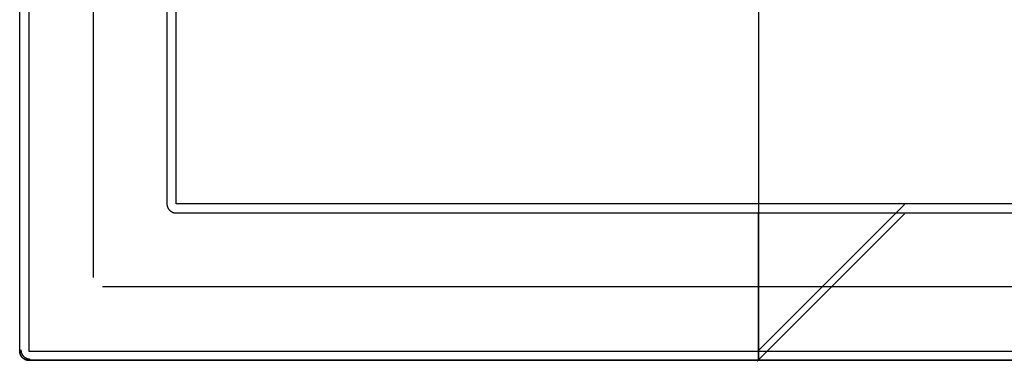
# Model space of a CAD drawing. Header units: millimetres. Extents: x -40 to 40, y -41.9 to 38.1.
# Tile 1 of 9: x -40 to 13.3, y -41.9 to -23.5. Entities that reach past the tile are written whole.
import ezdxf

# ---------------------------------------------------------------- set-up
doc = ezdxf.new("R2010")
doc.units = ezdxf.units.MM
doc.header["$MEASUREMENT"] = 0
doc.layers.add('Predefinito', color=5, linetype='Continuous')

msp = doc.modelspace()

# ---------------------------------------------------------------- linework, layer by layer
at = {"layer": 'Predefinito'}
for points in [[(-39.98374406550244, -41.40214297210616), (-39.98374406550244, 37.56534515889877)], [(-39.98348826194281, -41.40214297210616), (-39.98348826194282, 37.56534515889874)], [(-39.48374406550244, 37.56534515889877), (-39.48374406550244, -41.40214297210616)], [(2.84e-14, 37.56534515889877), (2.84e-14, -41.40214297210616)], [(-35.99948826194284, 33.58134515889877), (-35.99948826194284, -37.41814297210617)], [(-32.01548826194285, 29.5973451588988), (-32.01548826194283, -33.43414297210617)], [(-31.51574406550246, -33.43414297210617), (-31.51574406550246, 29.59734515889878)], [(-3.6e-15, -12.5383989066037), (-3.6e-15, -33.43414297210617)], [(31.51574406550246, -33.43414297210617), (-31.51574406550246, -33.43414297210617)], [(-31.51574406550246, -33.93388716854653), (31.51574406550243, -33.93388716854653)], [(-35.49974406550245, -37.91788716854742), (35.49974406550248, -37.91788716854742)], [(-39.98374406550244, -41.40214297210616), (-39.98345257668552, -41.41921352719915), (-39.98257845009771, -41.4362641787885), (-39.98112270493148, -41.45327504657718), (-39.9790870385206, -41.47022629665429), (-39.97647382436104, -41.4870981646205), (-39.9732861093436, -41.50387097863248), (-39.9695276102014, -41.52052518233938), (-39.96520270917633, -41.53704135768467), (-39.96031644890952, -41.5534002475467), (-39.95487452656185, -41.56958277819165), (-39.94888328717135, -41.58557008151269), (-39.94234971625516, -41.60134351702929), (-39.9352814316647, -41.6168846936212), (-39.92768667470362, -41.63217549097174), (-39.91957430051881, -41.64719808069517), (-39.91095376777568, -41.66193494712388), (-39.90183512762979, -41.67636890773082), (-39.89222901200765, -41.6904831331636), (-39.88214662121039, -41.70426116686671), (-39.87159971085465, -41.71768694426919), (-39.86060057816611, -41.73074481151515), (-39.8491620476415, -41.74341954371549), (-39.83729745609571, -41.75569636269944), (-39.82502063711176, -41.76756095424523), (-39.81234590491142, -41.77899948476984), (-39.79928803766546, -41.78999861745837), (-39.78586226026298, -41.80054552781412), (-39.77208422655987, -41.81062791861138), (-39.75797000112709, -41.82023403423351), (-39.74353604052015, -41.82935267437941), (-39.72879917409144, -41.83797320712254), (-39.71377658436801, -41.84608558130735), (-39.69848578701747, -41.85368033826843), (-39.68294461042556, -41.86074862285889), (-39.66717117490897, -41.86728219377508), (-39.65118387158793, -41.87327343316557), (-39.63500134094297, -41.87871535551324), (-39.61864245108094, -41.88360161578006), (-39.60212627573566, -41.88792651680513), (-39.58547207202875, -41.89168501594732), (-39.56869925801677, -41.89487273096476), (-39.55182739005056, -41.89748594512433), (-39.53487613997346, -41.89952161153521), (-39.51786527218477, -41.90097735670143), (-39.50081462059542, -41.90185148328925), (-39.48374406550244, -41.90214297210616)], [(-39.48374406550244, -41.40214297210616), (39.48374406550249, -41.40214297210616)], [(39.48374406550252, -41.90188716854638), (-39.48374406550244, -41.90188716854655)], [(-39.48374406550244, -41.90214297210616), (39.48374406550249, -41.90214297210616)]]:
    msp.add_lwpolyline(points, dxfattribs=at)
at = {"layer": 'Predefinito', "extrusion": (0.9994889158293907, -0.001022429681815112, -0.03195092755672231)}
msp.add_lwpolyline([(-33.46687578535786, 248.3752199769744), (-41.44302249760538, -0.7519747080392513)], dxfattribs=at)
at = {"layer": 'Predefinito', "extrusion": (0, 1, 0)}
for points in [[(32.01548826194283, 249.5244487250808), (32.01464935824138, 249.5415251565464), (32.01322711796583, 249.558562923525), (32.01122320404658, 249.5755421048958), (32.00863995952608, 249.5924428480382), (32.00548040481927, 249.6092453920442), (32.00174823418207, 249.6259300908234), (31.99744781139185, 249.642477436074), (31.99258416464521, 249.6588680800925), (31.98716298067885, 249.6750828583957), (31.9811905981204, 249.6911028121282), (31.97467400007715, 249.7069092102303), (31.96762080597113, 249.7224835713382), (31.96003926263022, 249.7378076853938), (31.95193823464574, 249.7528636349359), (31.94332719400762, 249.7676338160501), (31.93421620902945, 249.782100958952), (31.92461593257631, 249.7962481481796), (31.91453758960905, 249.8100588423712), (31.90399296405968, 249.8235168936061), (31.89299438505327, 249.8366065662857), (31.88155471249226, 249.8493125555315), (31.86968732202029, 249.8616200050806), (31.85740608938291, 249.8735145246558), (31.84472537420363, 249.8849822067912), (31.83166000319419, 249.8960096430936), (31.81822525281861, 249.9065839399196), (31.8044368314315, 249.9166927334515), (31.79031086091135, 249.9263242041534), (31.7758638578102, 249.9354670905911), (31.76111271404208, 249.9441107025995), (31.74607467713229, 249.9522449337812), (31.7307673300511, 249.9598602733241), (31.71520857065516, 249.9669478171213), (31.6994165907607, 249.9734992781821), (31.68340985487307, 249.9795069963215), (31.66720707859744, 249.9849639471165), (31.65082720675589, 249.98986375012), (31.63428939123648, 249.9942006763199), (31.61761296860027, 249.9979696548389), (31.60081743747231, 250.0011662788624), (31.58392243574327, 250.003786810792), (31.56694771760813, 250.005828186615), (31.54991313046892, 250.0072880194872), (31.5328385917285, 250.0081646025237), (31.51574406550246, 250.0084569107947)], [(39.48374406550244, 0.0084569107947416), (39.50081462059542, 0.0087483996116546), (39.51786527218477, 0.0096225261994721), (39.53487613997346, 0.0110782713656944), (39.55182739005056, 0.0131139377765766), (39.56869925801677, 0.0157271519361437), (39.58547207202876, 0.018914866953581), (39.60212627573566, 0.0226733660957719), (39.61864245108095, 0.0269982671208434), (39.63500134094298, 0.0318845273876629), (39.65118387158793, 0.0373264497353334), (39.66717117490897, 0.0433176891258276), (39.68294461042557, 0.0498512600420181), (39.69848578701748, 0.0569195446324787), (39.71377658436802, 0.064514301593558), (39.72879917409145, 0.0726266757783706), (39.74353604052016, 0.0812472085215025), (39.75797000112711, 0.0903658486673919), (39.77208422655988, 0.099971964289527), (39.78586226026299, 0.1100543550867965), (39.79928803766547, 0.1206012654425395), (39.81234590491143, 0.1316003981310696), (39.82502063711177, 0.1430389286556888), (39.83729745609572, 0.1549035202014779), (39.84916204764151, 0.1671803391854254), (39.86060057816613, 0.179855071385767), (39.87159971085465, 0.1929129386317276), (39.8821466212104, 0.2063387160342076), (39.89222901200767, 0.2201167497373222), (39.9018351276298, 0.2342309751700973), (39.91095376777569, 0.2486649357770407), (39.91957430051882, 0.2634018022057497), (39.92768667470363, 0.2784243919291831), (39.93528143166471, 0.2937151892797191), (39.94234971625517, 0.3092563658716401), (39.94888328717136, 0.3250298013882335), (39.95487452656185, 0.3410171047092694), (39.96031644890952, 0.3571996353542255), (39.96520270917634, 0.3735585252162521), (39.96952761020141, 0.3900747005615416), (39.9732861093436, 0.4067289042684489), (39.97647382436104, 0.4235017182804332), (39.9790870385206, 0.440373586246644), (39.98112270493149, 0.4573248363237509), (39.98257845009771, 0.4743357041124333), (39.98345257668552, 0.4913863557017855), (39.98374406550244, 0.5084569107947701)], [(39.98374406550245, 0.5084569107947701), (39.98348826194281, 0.5244487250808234)]]:
    msp.add_lwpolyline(points, dxfattribs=at)
at = {"layer": 'Predefinito', "extrusion": (1, 0, 0)}
for points in [[(-33.43414297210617, 250.0084569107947), (-33.45123749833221, 250.0081646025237), (-33.46831203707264, 250.0072880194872), (-33.48534662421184, 250.005828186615), (-33.50232134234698, 250.003786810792), (-33.51921634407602, 250.0011662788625), (-33.53601187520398, 249.9979696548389), (-33.5526882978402, 249.99420067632), (-33.5692261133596, 249.98986375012), (-33.58560598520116, 249.9849639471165), (-33.60180876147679, 249.9795069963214), (-33.61781549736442, 249.9734992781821), (-33.63360747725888, 249.9669478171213), (-33.64916623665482, 249.9598602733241), (-33.664473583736, 249.9522449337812), (-33.6795116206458, 249.9441107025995), (-33.69426276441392, 249.9354670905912), (-33.70870976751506, 249.9263242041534), (-33.72283573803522, 249.9166927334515), (-33.73662415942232, 249.9065839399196), (-33.7500589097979, 249.8960096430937), (-33.76312428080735, 249.8849822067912), (-33.77580499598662, 249.8735145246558), (-33.788086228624, 249.8616200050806), (-33.79995361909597, 249.8493125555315), (-33.81139329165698, 249.8366065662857), (-33.8223918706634, 249.8235168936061), (-33.83293649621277, 249.8100588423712), (-33.84301483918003, 249.7962481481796), (-33.85261511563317, 249.782100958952), (-33.86172610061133, 249.7676338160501), (-33.87033714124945, 249.7528636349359), (-33.87843816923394, 249.7378076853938), (-33.88601971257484, 249.7224835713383), (-33.89307290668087, 249.7069092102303), (-33.89958950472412, 249.6911028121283), (-33.90556188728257, 249.6750828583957), (-33.91098307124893, 249.6588680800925), (-33.91584671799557, 249.642477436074), (-33.92014714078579, 249.6259300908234), (-33.92387931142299, 249.6092453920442), (-33.92703886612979, 249.5924428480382), (-33.9296221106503, 249.5755421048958), (-33.93162602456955, 249.558562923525), (-33.9330482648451, 249.5415251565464), (-33.93388716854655, 249.5244487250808)], [(-33.43414297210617, 250.0084569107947), (-33.45123749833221, 250.0081646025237), (-33.46831203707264, 250.0072880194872), (-33.48534662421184, 250.005828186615), (-33.50232134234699, 250.003786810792), (-33.51921634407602, 250.0011662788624), (-33.53601187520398, 249.9979696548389), (-33.5526882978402, 249.9942006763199), (-33.5692261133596, 249.98986375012), (-33.58560598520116, 249.9849639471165), (-33.60180876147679, 249.9795069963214), (-33.61781549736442, 249.9734992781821), (-33.63360747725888, 249.9669478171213), (-33.64916623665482, 249.9598602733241), (-33.66447358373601, 249.9522449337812), (-33.6795116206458, 249.9441107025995), (-33.69426276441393, 249.9354670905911), (-33.70870976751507, 249.9263242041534), (-33.72283573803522, 249.9166927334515), (-33.73662415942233, 249.9065839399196), (-33.75005890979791, 249.8960096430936), (-33.76312428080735, 249.8849822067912), (-33.77580499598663, 249.8735145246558), (-33.788086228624, 249.8616200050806), (-33.79995361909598, 249.8493125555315), (-33.81139329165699, 249.8366065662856), (-33.8223918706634, 249.8235168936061), (-33.83293649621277, 249.8100588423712), (-33.84301483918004, 249.7962481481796), (-33.85261511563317, 249.782100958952), (-33.86172610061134, 249.7676338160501), (-33.87033714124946, 249.7528636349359), (-33.87843816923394, 249.7378076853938), (-33.88601971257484, 249.7224835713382), (-33.89307290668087, 249.7069092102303), (-33.89958950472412, 249.6911028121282), (-33.90556188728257, 249.6750828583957), (-33.91098307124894, 249.6588680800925), (-33.91584671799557, 249.642477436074), (-33.92014714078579, 249.6259300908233), (-33.92387931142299, 249.6092453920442), (-33.92703886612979, 249.5924428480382), (-33.9296221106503, 249.5755421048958), (-33.93162602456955, 249.558562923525), (-33.93304826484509, 249.5415251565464), (-33.93388716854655, 249.5244487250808)], [(-41.9018871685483, 0.5244487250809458), (-33.93388716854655, 249.5244487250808)], [(-41.40214297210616, 0.0084569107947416), (-41.41921352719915, 0.0087483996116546), (-41.4362641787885, 0.0096225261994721), (-41.45327504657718, 0.0110782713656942), (-41.47022629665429, 0.0131139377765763), (-41.4870981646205, 0.0157271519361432), (-41.50387097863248, 0.0189148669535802), (-41.52052518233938, 0.0226733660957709), (-41.53704135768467, 0.026998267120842), (-41.5534002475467, 0.0318845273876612), (-41.56958277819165, 0.0373264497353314), (-41.58557008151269, 0.0433176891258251), (-41.60134351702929, 0.0498512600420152), (-41.6168846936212, 0.0569195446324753), (-41.63217549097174, 0.064514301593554), (-41.64719808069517, 0.0726266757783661), (-41.66193494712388, 0.0812472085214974), (-41.67636890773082, 0.0903658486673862), (-41.6904831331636, 0.0999719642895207), (-41.70426116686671, 0.1100543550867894), (-41.71768694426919, 0.1206012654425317), (-41.73074481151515, 0.1316003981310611), (-41.74341954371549, 0.1430389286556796), (-41.75569636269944, 0.1549035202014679), (-41.76756095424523, 0.1671803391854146), (-41.77899948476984, 0.1798550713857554), (-41.78999861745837, 0.1929129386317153), (-41.80054552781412, 0.2063387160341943), (-41.81062791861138, 0.2201167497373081), (-41.82023403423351, 0.2342309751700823), (-41.82935267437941, 0.2486649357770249), (-41.83797320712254, 0.2634018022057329), (-41.84608558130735, 0.2784243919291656), (-41.85368033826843, 0.2937151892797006), (-41.86074862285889, 0.3092563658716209), (-41.86728219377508, 0.3250298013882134), (-41.87327343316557, 0.3410171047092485), (-41.87871535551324, 0.3571996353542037), (-41.88360161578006, 0.3735585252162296), (-41.88792651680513, 0.3900747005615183), (-41.89168501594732, 0.4067289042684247), (-41.89487273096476, 0.4235017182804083), (-41.89748594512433, 0.4403735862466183), (-41.89952161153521, 0.4573248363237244), (-41.90097735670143, 0.4743357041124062), (-41.90185148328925, 0.4913863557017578), (-41.90214297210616, 0.5084569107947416)], [(-41.90188716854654, 0.5244487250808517), (-41.90214093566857, 0.5070298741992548), (-41.90178774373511, 0.4896127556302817), (-41.90082802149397, 0.4722185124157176), (-41.89926293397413, 0.4548682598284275), (-41.8970943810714, 0.4375830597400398), (-41.89432499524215, 0.4203838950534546), (-41.89095813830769, 0.4032916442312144), (-41.88699789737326, 0.3863270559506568), (-41.88244907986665, 0.3695107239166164), (-41.8773172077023, 0.3528630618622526), (-41.87160851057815, 0.3364042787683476), (-41.86532991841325, 0.3201543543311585), (-41.85848905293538, 0.3041330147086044), (-41.85109421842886, 0.2883597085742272), (-41.84315439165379, 0.2728535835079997), (-41.83467921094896, 0.2576334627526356), (-41.8256789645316, 0.242717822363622), (-41.81616457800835, 0.2281247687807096), (-41.80614760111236, 0.2138720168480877), (-41.79564019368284, 0.1999768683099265), (-41.78465511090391, 0.1864561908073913), (-41.77320568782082, 0.1733263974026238), (-41.76130582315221, 0.1606034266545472), (-41.74896996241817, 0.1483027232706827), (-41.73621308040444, 0.1364392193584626), (-41.72305066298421, 0.1250273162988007), (-41.70949868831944, 0.1140808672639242), (-41.69557360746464, 0.1036131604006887), (-41.68129232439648, 0.09363690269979), (-41.66667217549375, 0.0841642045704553), (-41.65173090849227, 0.0752065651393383), (-41.63648666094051, 0.0667748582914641), (-41.62095793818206, 0.0588793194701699), (-41.60516359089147, 0.0515295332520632), (-41.58912279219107, 0.0447344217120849), (-41.57285501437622, 0.0385022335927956), (-41.55638000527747, 0.0328405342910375), (-41.53971776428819, 0.0277561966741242), (-41.52288851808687, 0.023255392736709), (-41.50591269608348, 0.0193435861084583), (-41.48881090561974, 0.0160255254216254), (-41.47160390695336, 0.0133052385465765), (-41.45431258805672, 0.0111860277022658), (-41.43695793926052, 0.0096704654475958), (-41.41956102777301, 0.0087603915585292), (-41.40214297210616, 0.0084569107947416)], [(-41.90214297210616, 0.5084569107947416), (-41.90188716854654, 0.5244487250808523)]]:
    msp.add_lwpolyline(points, dxfattribs=at)
at = {"layer": 'Predefinito', "extrusion": (0.9994889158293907, -0.001022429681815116, -0.03195092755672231)}
msp.add_lwpolyline([(-41.9422552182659, -0.7359910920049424), (-33.96610850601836, 248.3912035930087)], dxfattribs=at)
at = {"layer": 'Predefinito', "extrusion": (0.03196728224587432, 0.03196728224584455, 0.9989775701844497)}
msp.add_lwpolyline([(-1.003140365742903, 57.5132021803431), (-1.015692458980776, 57.52531147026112), (-1.028659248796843, 57.53697561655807), (-1.042024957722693, 57.54818042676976), (-1.055773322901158, 57.55891226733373), (-1.069887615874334, 57.56915808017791), (-1.084350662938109, 57.57890539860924), (-1.099144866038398, 57.58814236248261), (-1.114252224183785, 57.59685773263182), (-1.12965435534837, 57.60504090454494), (-1.145332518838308, 57.61268192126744), (-1.161267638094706, 57.61977148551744), (-1.177440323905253, 57.62630097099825), (-1.193830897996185, 57.6322624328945), (-1.210419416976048, 57.63764861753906), (-1.227185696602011, 57.64245297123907), (-1.244109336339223, 57.64666964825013), (-1.261169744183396, 57.65029351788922), (-1.278346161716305, 57.65332017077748), (-1.295617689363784, 57.65574592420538), (-1.312963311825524, 57.6575678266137), (-1.330361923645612, 57.65878366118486), (-1.34779235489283, 57.65939194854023), (-1.36523339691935, 57.65939194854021), (-1.382663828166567, 57.65878366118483), (-1.400062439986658, 57.65756782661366), (-1.417408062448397, 57.65574592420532), (-1.434679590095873, 57.65332017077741), (-1.45185600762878, 57.65029351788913), (-1.468916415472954, 57.64666964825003), (-1.485840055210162, 57.64245297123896), (-1.502606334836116, 57.63764861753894), (-1.519194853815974, 57.63226243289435), (-1.535585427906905, 57.62630097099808), (-1.551758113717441, 57.61977148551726), (-1.567693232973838, 57.61268192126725), (-1.583371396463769, 57.60504090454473), (-1.598773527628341, 57.5968577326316), (-1.61388088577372, 57.58814236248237), (-1.628675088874, 57.57890539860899), (-1.643138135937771, 57.56915808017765), (-1.657252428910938, 57.55891226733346), (-1.671000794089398, 57.54818042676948), (-1.684366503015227, 57.53697561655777), (-1.697333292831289, 57.52531147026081), (-1.709885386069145, 57.51320218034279)], dxfattribs=at)
at = {"layer": 'Predefinito'}
for points in [[(-32.01548826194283, -33.43414297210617, 249.5244487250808), (-32.01538086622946, -33.44390765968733, 249.5247573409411), (-32.01507188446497, -33.45388961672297, 249.5250657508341), (-32.01455151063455, -33.46407029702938, 249.5253732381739), (-32.01380993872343, -33.47443115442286, 249.5256790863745), (-32.01283736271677, -33.48495364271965, 249.5259825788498), (-32.01162397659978, -33.49561921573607, 249.5262829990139), (-32.01015997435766, -33.50640932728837, 249.5265796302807), (-32.0084355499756, -33.51730543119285, 249.5268717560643), (-32.00644188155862, -33.52828771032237, 249.5271585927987), (-32.00417660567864, -33.53933549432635, 249.5274393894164), (-32.00163960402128, -33.55042895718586, 249.5277134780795), (-31.99883075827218, -33.56154827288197, 249.52798019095), (-31.99574995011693, -33.57267361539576, 249.5282388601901), (-31.99239706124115, -33.58378515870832, 249.5284888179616), (-31.98877197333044, -33.5948630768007, 249.5287293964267), (-31.98487456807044, -33.605887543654, 249.5289599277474), (-31.98085567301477, -33.61646038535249, 249.529172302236), (-31.9765928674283, -33.62694782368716, 249.5293742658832), (-31.97209520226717, -33.63733478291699, 249.5295655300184), (-31.96737172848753, -33.64760618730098, 249.5297458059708), (-31.96243149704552, -33.65774696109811, 249.5299148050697), (-31.9572835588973, -33.66774202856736, 249.5300722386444), (-31.95193696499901, -33.67757631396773, 249.530217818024), (-31.9464007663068, -33.68723474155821, 249.530351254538), (-31.94068600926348, -33.69670261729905, 249.5304722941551), (-31.93480831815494, -33.70596920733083, 249.530581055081), (-31.92878361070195, -33.71502537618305, 249.5306778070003), (-31.92262780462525, -33.7238619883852, 249.5307628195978), (-31.91635681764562, -33.73246990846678, 249.5308363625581), (-31.90998656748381, -33.74084000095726, 249.5308987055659), (-31.90353297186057, -33.74896313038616, 249.5309501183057), (-31.89701194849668, -33.75683016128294, 249.5309908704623), (-31.89005226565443, -33.76487515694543, 249.5310229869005), (-31.88306019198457, -33.77262193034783, 249.5310447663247), (-31.876058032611, -33.78006595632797, 249.5310571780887), (-31.86906809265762, -33.78720270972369, 249.5310611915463), (-31.86188959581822, -33.79424223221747, 249.5310557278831), (-31.85432030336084, -33.80136798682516, 249.5310391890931), (-31.84638032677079, -33.80853558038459, 249.5310117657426), (-31.83808977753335, -33.81570061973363, 249.5309736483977), (-31.82946909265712, -33.8228115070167, 249.5309247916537), (-31.82055201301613, -33.82982557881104, 249.5308649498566), (-31.81137860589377, -33.83671184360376, 249.5307940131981), (-31.80198893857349, -33.84343930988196, 249.5307118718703), (-31.7924230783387, -33.84997698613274, 249.5306184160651), (-31.78272109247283, -33.8562938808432, 249.5305135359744), (-31.77292304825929, -33.86235900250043, 249.5303971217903), (-31.76306901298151, -33.86814135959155, 249.5302690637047), (-31.75290406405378, -33.87379570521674, 249.5301255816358), (-31.74289305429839, -33.87907703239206, 249.5299735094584), (-31.73300164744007, -33.88401317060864, 249.5298129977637), (-31.72319550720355, -33.88863194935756, 249.5296441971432), (-31.71344029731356, -33.8929611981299, 249.5294672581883), (-31.70370168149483, -33.89702874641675, 249.5292823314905), (-31.69394532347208, -33.9008624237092, 249.5290895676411), (-31.68413688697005, -33.90449005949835, 249.5288891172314), (-31.67424710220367, -33.907920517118, 249.5286821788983), (-31.664326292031, -33.91113170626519, 249.5284702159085), (-31.65445950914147, -33.91410502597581, 249.5282537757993), (-31.64473180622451, -33.91682187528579, 249.5280334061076), (-31.63521809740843, -33.91927065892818, 249.5278088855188), (-31.62601311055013, -33.9214523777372, 249.5275830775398), (-31.60898839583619, -33.92501579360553, 249.527148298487), (-31.59409132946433, -33.9276529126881, 249.5267550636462), (-31.58183225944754, -33.92947334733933, 249.5264218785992), (-31.57192465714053, -33.93068467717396, 249.5261445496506), (-31.56408199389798, -33.93149448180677, 249.5259188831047), (-31.55284984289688, -33.93248031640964, 249.525584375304), (-31.54535776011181, -33.93297906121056, 249.5253561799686), (-31.52963980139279, -33.93367980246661, 249.5248844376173), (-31.51574406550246, -33.93388716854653, 249.5244487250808)], [(-39.48374406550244, -41.90188716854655, 0.5244487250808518), (-39.49763164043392, -41.9016800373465, 0.5248841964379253), (-39.51332865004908, -41.90098081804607, 0.5253553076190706), (-39.520814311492, -41.90048298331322, 0.5255831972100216), (-39.53203698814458, -41.89949889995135, 0.5259175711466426), (-39.53987369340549, -41.89869052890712, 0.5261431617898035), (-39.54977571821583, -41.8974810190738, 0.5264203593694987), (-39.56203057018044, -41.89566266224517, 0.5267534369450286), (-39.5769257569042, -41.893027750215, 0.5271466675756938), (-39.59394654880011, -41.88946748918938, 0.5275814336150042), (-39.60315136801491, -41.88728714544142, 0.5278072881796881), (-39.61266570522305, -41.88483959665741, 0.5280318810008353), (-39.62239468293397, -41.88212381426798, 0.528252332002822), (-39.63226338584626, -41.87915135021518, 0.5284688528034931), (-39.64218668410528, -41.87594077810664, 0.5286808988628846), (-39.65207944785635, -41.87251067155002, 0.528887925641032), (-39.66189084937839, -41.86888329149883, 0.5290884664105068), (-39.67164977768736, -41.86504993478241, 0.5292813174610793), (-39.68139067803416, -41.86098272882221, 0.5294663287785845), (-39.69114799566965, -41.85665380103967, 0.529643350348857), (-39.70095617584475, -41.85203527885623, 0.5298122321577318), (-39.71084966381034, -41.84709928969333, 0.5299728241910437), (-39.72086290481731, -41.84181796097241, 0.5301249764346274), (-39.73103034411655, -41.8361634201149, 0.5302685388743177), (-39.74088090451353, -41.83038435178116, 0.5303965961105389), (-39.75067572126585, -41.82432264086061, 0.5305130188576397), (-39.76037475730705, -41.81800922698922, 0.5306179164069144), (-39.76993797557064, -41.81147504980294, 0.5307113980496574), (-39.77932533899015, -41.80475104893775, 0.5307935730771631), (-39.7884968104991, -41.79786816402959, 0.5308645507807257), (-39.79741235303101, -41.79085733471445, 0.5309244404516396), (-39.80603192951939, -41.78374950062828, 0.5309733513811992), (-39.81432250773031, -41.77658656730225, 0.5310115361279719), (-39.82226341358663, -41.76942029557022, 0.531039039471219), (-39.8298331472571, -41.76229640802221, 0.5310556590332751), (-39.83701020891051, -41.75526062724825, 0.531061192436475), (-39.84399739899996, -41.74812909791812, 0.5310572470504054), (-39.85099699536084, -41.74069049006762, 0.5310449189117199), (-39.85798671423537, -41.73294931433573, 0.5310232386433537), (-39.86494427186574, -41.72491008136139, 0.5309912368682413), (-39.87146378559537, -41.71704830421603, 0.5309506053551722), (-39.87791610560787, -41.70893052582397, 0.5308993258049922), (-39.88428532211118, -41.70056586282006, 0.5308371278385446), (-39.8905555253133, -41.69196343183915, 0.5307637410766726), (-39.89671080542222, -41.68313234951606, 0.5306788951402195), (-39.90273525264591, -41.67408173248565, 0.5305823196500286), (-39.90861295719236, -41.66482069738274, 0.5304737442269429), (-39.91432800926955, -41.65535836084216, 0.530352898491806), (-39.91986479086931, -41.64570543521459, 0.5302196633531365), (-39.92521225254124, -41.63587659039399, 0.5300742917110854), (-39.93036133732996, -41.62588687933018, 0.5299170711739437), (-39.93530298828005, -41.61575135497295, 0.5297482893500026), (-39.94002814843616, -41.60548507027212, 0.5295682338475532), (-39.94452776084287, -41.59510307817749, 0.5293771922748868), (-39.9487927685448, -41.58462043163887, 0.5291754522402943), (-39.95281411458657, -41.57405218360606, 0.5289633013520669), (-39.95671904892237, -41.56301830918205, 0.5287327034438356), (-39.96035120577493, -41.55193061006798, 0.5284920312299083), (-39.9637106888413, -41.54080896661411, 0.528241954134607), (-39.96679760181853, -41.52967325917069, 0.5279831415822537), (-39.96961204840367, -41.51854336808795, 0.5277162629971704), (-39.97215413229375, -41.50743917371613, 0.5274419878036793), (-39.97442395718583, -41.49638055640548, 0.5271609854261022), (-39.97642162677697, -41.48538739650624, 0.5268739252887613), (-39.97814949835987, -41.47448042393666, 0.5265815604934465), (-39.97961641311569, -41.46367951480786, 0.5262846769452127), (-39.98083220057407, -41.45300326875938, 0.5259839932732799), (-39.98180669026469, -41.44247028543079, 0.525680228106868), (-39.98254971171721, -41.43209916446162, 0.5253741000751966), (-39.98307109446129, -41.42190850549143, 0.5250663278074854), (-39.98338066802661, -41.41191690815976, 0.5247576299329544), (-39.98348826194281, -41.40214297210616, 0.5244487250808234)]]:
    msp.add_polyline3d(points, dxfattribs=at)

doc.saveas('drawing.dxf')
